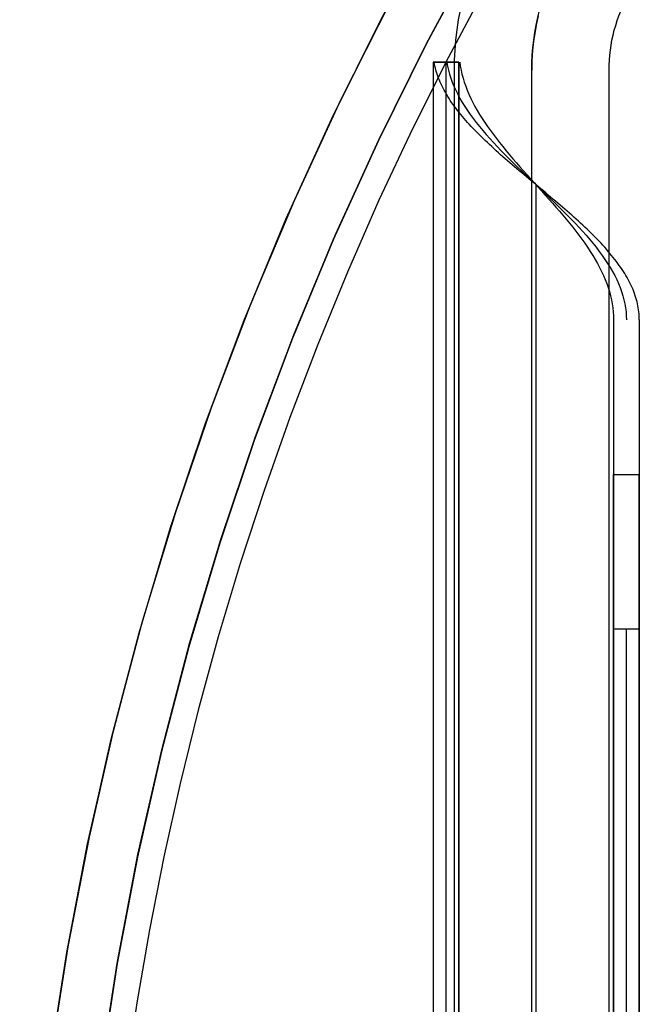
# Model space of a CAD drawing. Header units: millimetres. Extents: x -356 to 356, y -410 to 410.
# Tile 25 of 126: x -62 to -50, y 10 to 29. Entities that reach past the tile are written whole.
import ezdxf

# ---------------------------------------------------------------- set-up
doc = ezdxf.new("R2010")
doc.units = ezdxf.units.MM
doc.header["$MEASUREMENT"] = 0
doc.layers.add('1', color=7, linetype='Continuous')

msp = doc.modelspace()

# ---------------------------------------------------------------- linework, layer by layer
at = {"layer": '1', "color": 252}
for points in [[(-54.062, 27.776), (-54.059, 27.972), (-54.05, 28.168), (-54.033, 28.364), (-54.011, 28.559), (-53.982, 28.753), (-53.947, 28.946), (-53.906, 29.138), (-53.858, 29.329), (-53.804, 29.518), (-53.744, 29.705), (-53.678, 29.889), (-53.606, 30.072), (-53.528, 30.252), (-53.444, 30.43), (-53.354, 30.604), (-53.259, 30.776)], [(-62.5, 0), (-62.464, 2.134), (-62.354, 4.265), (-62.172, 6.392), (-61.918, 8.51), (-61.591, 10.619), (-61.193, 12.716), (-60.723, 14.798), (-60.182, 16.862), (-59.572, 18.907), (-58.891, 20.93), (-58.142, 22.928), (-57.326, 24.9), (-56.442, 26.843), (-55.493, 28.754), (-54.479, 30.632)], [(-61.5, 0), (-61.464, 2.108), (-61.356, 4.213), (-61.175, 6.313), (-60.923, 8.406), (-60.599, 10.489), (-60.204, 12.56), (-59.738, 14.616), (-59.202, 16.655), (-58.596, 18.674), (-57.922, 20.671), (-57.179, 22.644), (-56.37, 24.591), (-55.494, 26.508), (-54.553, 28.394), (-53.548, 30.247)], [(-53.607, 30.142), (-54.605, 28.294), (-55.539, 26.413), (-56.408, 24.502), (-57.212, 22.562), (-57.949, 20.595), (-58.618, 18.605), (-59.219, 16.593), (-59.751, 14.561), (-60.214, 12.513), (-60.606, 10.449), (-60.927, 8.374), (-61.178, 6.289), (-61.357, 4.197), (-61.464, 2.1), (-61.5, 0)], [(-61.5, 0), (-61.464, 2.1), (-61.357, 4.197), (-61.178, 6.289), (-60.927, 8.374), (-60.606, 10.449), (-60.214, 12.513), (-59.751, 14.561), (-59.219, 16.593), (-58.618, 18.605), (-57.949, 20.595), (-57.212, 22.562), (-56.408, 24.502), (-55.539, 26.413), (-54.605, 28.294), (-53.607, 30.142)], [(-52.562, 27.776), (-52.56, 27.923), (-52.553, 28.07), (-52.541, 28.217), (-52.524, 28.363), (-52.502, 28.509), (-52.476, 28.654), (-52.445, 28.798), (-52.409, 28.941), (-52.369, 29.082), (-52.324, 29.222), (-52.274, 29.361), (-52.22, 29.498), (-52.161, 29.633), (-52.098, 29.766), (-52.031, 29.897), (-51.959, 30.026)], [(-52.562, 27.776), (-52.56, 27.923), (-52.553, 28.07), (-52.541, 28.217), (-52.524, 28.363), (-52.502, 28.509), (-52.476, 28.654), (-52.445, 28.798), (-52.409, 28.941), (-52.369, 29.082), (-52.324, 29.222), (-52.274, 29.361), (-52.22, 29.498), (-52.161, 29.633), (-52.098, 29.766), (-52.031, 29.897), (-51.959, 30.026)], [(-53.458, 29.38), (-54.185, 28.017), (-54.875, 26.641), (-55.527, 25.254), (-56.141, 23.858), (-56.717, 22.454), (-57.256, 21.043), (-57.756, 19.627), (-58.22, 18.207), (-58.645, 16.785), (-59.034, 15.362), (-59.386, 13.939), (-59.702, 12.518), (-59.982, 11.1), (-60.226, 9.686), (-60.436, 8.277)], [(-53.458, 29.38), (-54.185, 28.017), (-54.875, 26.641), (-55.527, 25.254), (-56.141, 23.858), (-56.717, 22.454), (-57.256, 21.043), (-57.756, 19.627), (-58.22, 18.207), (-58.645, 16.785), (-59.034, 15.362), (-59.386, 13.939), (-59.702, 12.518), (-59.982, 11.1), (-60.226, 9.686), (-60.436, 8.277)], [(-51.062, 27.776), (-51.061, 27.874), (-51.056, 27.972), (-51.048, 28.07), (-51.037, 28.168), (-51.022, 28.265), (-51.005, 28.361), (-50.984, 28.457), (-50.96, 28.552), (-50.933, 28.647), (-50.903, 28.74), (-50.87, 28.833), (-50.834, 28.924), (-50.795, 29.014), (-50.753, 29.103), (-50.708, 29.19), (-50.66, 29.276)], [(-55.289, 29.143), (-56.266, 27.211), (-57.175, 25.245), (-58.015, 23.249), (-58.785, 21.225), (-59.485, 19.176), (-60.114, 17.104), (-60.671, 15.011), (-61.154, 12.9), (-61.564, 10.774), (-61.901, 8.635), (-62.163, 6.485), (-62.35, 4.328), (-62.462, 2.165), (-62.5, 0)], [(-62.5, 0), (-62.463, 2.143), (-62.353, 4.283), (-62.17, 6.418), (-61.913, 8.545), (-61.584, 10.663), (-61.182, 12.768), (-60.708, 14.858), (-60.163, 16.93), (-59.547, 18.983), (-58.862, 21.013), (-58.107, 23.019), (-57.283, 24.997), (-56.393, 26.947), (-55.436, 28.864)], [(-54.475, 27.935), (-53.975, 27.935)], [(-54.475, 27.935), (-54.475, -27.565)], [(-54.475, 27.935), (-54.475, -27.565)], [(-53.975, 27.935), (-54.475, 27.935)], [(-54.475, 27.935), (-54.475, -27.565)], [(-54.225, -27.565), (-54.225, 27.935)], [(-53.975, 27.935), (-53.975, -27.565)], [(-53.975, -27.565), (-53.975, 27.935)], [(-53.975, 27.935), (-53.975, -27.565)], [(-54.062, -27.823), (-54.062, 27.776)], [(-52.562, -27.823), (-52.562, 27.776)], [(-52.562, -27.823), (-52.562, 27.776)], [(-51.062, -27.823), (-51.062, 27.776)], [(-52.475, -25.18), (-52.475, 25.551)], [(-52.475, -25.18), (-52.475, 25.551)], [(-50.975, 22.935), (-50.975, -22.565)], [(-50.475, 22.935), (-50.475, -22.565)], [(-50.975, 19.935), (-50.475, 19.935)], [(-50.975, -19.565), (-50.975, 19.935)], [(-50.475, -19.565), (-50.475, 19.935)], [(-50.475, 16.935), (-50.975, 16.935)], [(-50.975, -16.565), (-50.975, 16.935)], [(-50.725, -16.565), (-50.725, 16.935)], [(-50.475, 16.935), (-50.475, -16.565)]]:
    msp.add_lwpolyline(points, dxfattribs=at)
at = {"layer": '1', "color": 80}
msp.add_lwpolyline([(-52.437, 28.83), (-52.47, 28.682), (-52.498, 28.532), (-52.521, 28.382), (-52.539, 28.231), (-52.552, 28.08), (-52.56, 27.928), (-52.562, 27.776)], dxfattribs=at)
at = {"layer": '1', "color": 252, "extrusion": (1, 0, 0)}
for points in [[(27.935, -529.777), (27.935, -603.277)], [(27.935, -603.277), (27.935, -529.534)], [(27.935, -603.277), (27.935, -529.777)], [(16.935, -535.777), (22.935, -529.777)], [(16.935, -535.777), (22.935, -529.777)], [(22.935, -529.777), (16.935, -535.777)]]:
    msp.add_lwpolyline(points, dxfattribs=at)
at = {"layer": '1', "color": 252, "extrusion": (0, 1, 0)}
for points in [[(54.456, -529.5), (54.464, -529.569), (54.47, -529.638), (54.474, -529.707), (54.475, -529.777)], [(54.456, -529.5), (53.96, -529.569)], [(53.975, -529.777), (53.974, -529.725), (53.971, -529.673), (53.967, -529.621), (53.96, -529.569)], [(54.062, -530), (54.061, -529.948), (54.059, -529.897), (54.054, -529.845), (54.048, -529.794), (54.04, -529.742), (54.03, -529.692), (54.019, -529.641), (54.006, -529.591), (53.991, -529.541), (53.974, -529.492), (53.956, -529.444), (53.935, -529.396), (53.914, -529.349), (53.891, -529.303), (53.866, -529.257), (53.839, -529.213), (53.811, -529.169), (53.782, -529.127), (53.751, -529.085), (53.719, -529.045), (53.685, -529.005), (53.65, -528.967), (53.614, -528.93), (53.576, -528.895), (53.538, -528.86), (53.498, -528.827), (53.457, -528.796), (53.414, -528.766), (53.371, -528.737), (53.327, -528.71), (53.282, -528.684), (53.236, -528.66), (53.19, -528.638), (53.142, -528.617), (53.094, -528.597), (53.046, -528.58), (52.996, -528.564), (52.946, -528.55), (52.896, -528.538), (52.845, -528.527), (52.794, -528.518), (52.743, -528.511), (52.692, -528.506), (52.64, -528.502), (52.588, -528.5), (52.536, -528.5), (52.485, -528.502), (52.433, -528.506), (52.382, -528.511), (52.33, -528.518), (52.279, -528.527), (52.229, -528.538), (52.178, -528.55), (52.128, -528.564), (52.079, -528.58), (52.03, -528.597), (51.982, -528.617), (51.935, -528.638), (51.888, -528.66), (51.842, -528.684), (51.797, -528.71), (51.753, -528.737), (51.71, -528.766), (51.668, -528.796), (51.627, -528.827), (51.587, -528.86), (51.548, -528.895), (51.511, -528.93), (51.475, -528.967), (51.44, -529.005), (51.406, -529.045), (51.374, -529.085), (51.343, -529.127), (51.313, -529.169), (51.285, -529.213), (51.259, -529.257), (51.234, -529.303), (51.211, -529.349), (51.189, -529.396), (51.169, -529.444), (51.151, -529.492), (51.134, -529.541), (51.119, -529.591), (51.106, -529.641), (51.094, -529.692), (51.085, -529.742), (51.077, -529.794), (51.07, -529.845), (51.066, -529.897), (51.063, -529.948), (51.062, -530)], [(51.062, -530), (51.063, -530.052), (51.066, -530.103), (51.07, -530.155), (51.077, -530.206), (51.085, -530.258), (51.094, -530.308), (51.106, -530.359), (51.119, -530.409), (51.134, -530.459), (51.151, -530.508), (51.169, -530.556), (51.189, -530.604), (51.211, -530.651), (51.234, -530.697), (51.259, -530.743), (51.285, -530.787), (51.313, -530.831), (51.343, -530.873), (51.374, -530.915), (51.406, -530.955), (51.44, -530.995), (51.475, -531.033), (51.511, -531.07), (51.548, -531.105), (51.587, -531.14), (51.627, -531.173), (51.668, -531.204), (51.71, -531.234), (51.753, -531.263), (51.797, -531.29), (51.842, -531.316), (51.888, -531.34), (51.935, -531.362), (51.982, -531.383), (52.03, -531.403), (52.079, -531.42), (52.128, -531.436), (52.178, -531.45), (52.229, -531.462), (52.279, -531.473), (52.33, -531.482), (52.382, -531.489), (52.433, -531.494), (52.485, -531.498), (52.536, -531.5), (52.588, -531.5), (52.64, -531.498), (52.692, -531.494), (52.743, -531.489), (52.794, -531.482), (52.845, -531.473), (52.896, -531.462), (52.946, -531.45), (52.996, -531.436), (53.046, -531.42), (53.094, -531.403), (53.142, -531.383), (53.19, -531.362), (53.236, -531.34), (53.282, -531.316), (53.327, -531.29), (53.371, -531.263), (53.414, -531.234), (53.457, -531.204), (53.498, -531.173), (53.538, -531.14), (53.576, -531.105), (53.614, -531.07), (53.65, -531.033), (53.685, -530.995), (53.719, -530.955), (53.751, -530.915), (53.782, -530.873), (53.811, -530.831), (53.839, -530.787), (53.866, -530.743), (53.891, -530.697), (53.914, -530.651), (53.935, -530.604), (53.956, -530.556), (53.974, -530.508), (53.991, -530.459), (54.006, -530.409), (54.019, -530.359), (54.03, -530.308), (54.04, -530.258), (54.048, -530.206), (54.054, -530.155), (54.059, -530.103), (54.061, -530.052), (54.062, -530)], [(54.216, -528.793), (53.781, -529.039)], [(53.735, -528.223), (53.42, -528.612)], [(53.077, -527.87), (52.927, -528.346)], [(52.336, -527.781), (52.371, -528.28)], [(51.614, -527.971), (51.83, -528.423)], [(51.012, -528.412), (51.378, -528.753)], [(50.614, -529.043), (51.079, -529.227)], [(50.975, -529.777), (50.475, -529.777)]]:
    msp.add_lwpolyline(points, dxfattribs=at)
at = {"layer": '1', "color": 252}
for points in [[(-50.475, 22.935, -529.777), (-50.475, 22.974, -529.73), (-50.477, 23.013, -529.683), (-50.48, 23.053, -529.636), (-50.484, 23.092, -529.589), (-50.489, 23.131, -529.543), (-50.495, 23.17, -529.496), (-50.502, 23.209, -529.45), (-50.51, 23.248, -529.403), (-50.519, 23.287, -529.357), (-50.53, 23.326, -529.312), (-50.541, 23.365, -529.266), (-50.554, 23.404, -529.221), (-50.567, 23.443, -529.176), (-50.582, 23.482, -529.131), (-50.597, 23.521, -529.087), (-50.614, 23.56, -529.043), (-50.632, 23.599, -529), (-50.65, 23.638, -528.957), (-50.67, 23.678, -528.914), (-50.691, 23.717, -528.872), (-50.713, 23.756, -528.831), (-50.735, 23.795, -528.79), (-50.759, 23.834, -528.749), (-50.784, 23.873, -528.709), (-50.809, 23.912, -528.67), (-50.836, 23.951, -528.631), (-50.863, 23.99, -528.593), (-50.891, 24.029, -528.555), (-50.92, 24.068, -528.519), (-50.95, 24.107, -528.482), (-50.981, 24.146, -528.447), (-51.012, 24.185, -528.412), (-51.045, 24.224, -528.378), (-51.078, 24.263, -528.345), (-51.112, 24.303, -528.313), (-51.147, 24.342, -528.281), (-51.182, 24.381, -528.251), (-51.218, 24.42, -528.221), (-51.255, 24.459, -528.192), (-51.293, 24.498, -528.163), (-51.331, 24.537, -528.136), (-51.37, 24.576, -528.11), (-51.409, 24.615, -528.084), (-51.449, 24.654, -528.06), (-51.49, 24.693, -528.036), (-51.531, 24.732, -528.013), (-51.572, 24.771, -527.992), (-51.614, 24.81, -527.971), (-51.657, 24.849, -527.951), (-51.7, 24.888, -527.933), (-51.744, 24.928, -527.915), (-51.787, 24.967, -527.899), (-51.832, 25.006, -527.883), (-51.876, 25.045, -527.868), (-51.921, 25.084, -527.855), (-51.966, 25.123, -527.842), (-52.012, 25.162, -527.831), (-52.058, 25.201, -527.821), (-52.104, 25.24, -527.811), (-52.15, 25.279, -527.803), (-52.196, 25.318, -527.796), (-52.243, 25.357, -527.79), (-52.29, 25.396, -527.785), (-52.336, 25.435, -527.781), (-52.383, 25.474, -527.779), (-52.43, 25.513, -527.777), (-52.477, 25.553, -527.777), (-52.524, 25.592, -527.777), (-52.571, 25.631, -527.779), (-52.618, 25.67, -527.782), (-52.664, 25.709, -527.786), (-52.711, 25.748, -527.791), (-52.757, 25.787, -527.797), (-52.804, 25.826, -527.804), (-52.85, 25.865, -527.812), (-52.896, 25.904, -527.822), (-52.942, 25.943, -527.832), (-52.987, 25.982, -527.843), (-53.032, 26.021, -527.856), (-53.077, 26.06, -527.87), (-53.122, 26.099, -527.884), (-53.166, 26.138, -527.9), (-53.21, 26.178, -527.917), (-53.253, 26.217, -527.935), (-53.296, 26.256, -527.953), (-53.339, 26.295, -527.973), (-53.381, 26.334, -527.994), (-53.423, 26.373, -528.016), (-53.464, 26.412, -528.038), (-53.504, 26.451, -528.062), (-53.544, 26.49, -528.087), (-53.583, 26.529, -528.112), (-53.622, 26.568, -528.139), (-53.66, 26.607, -528.166), (-53.698, 26.646, -528.194), (-53.735, 26.685, -528.223), (-53.771, 26.724, -528.253), (-53.806, 26.763, -528.284), (-53.841, 26.803, -528.316), (-53.875, 26.842, -528.348), (-53.908, 26.881, -528.382), (-53.94, 26.92, -528.416), (-53.972, 26.959, -528.45), (-54.002, 26.998, -528.486), (-54.032, 27.037, -528.522), (-54.061, 27.076, -528.559), (-54.089, 27.115, -528.596), (-54.117, 27.154, -528.635), (-54.143, 27.193, -528.673), (-54.168, 27.232, -528.713), (-54.193, 27.271, -528.753), (-54.216, 27.31, -528.793), (-54.239, 27.349, -528.835), (-54.261, 27.388, -528.876), (-54.281, 27.428, -528.918), (-54.301, 27.467, -528.961), (-54.319, 27.506, -529.004), (-54.337, 27.545, -529.047), (-54.354, 27.584, -529.091), (-54.369, 27.623, -529.136), (-54.384, 27.662, -529.18), (-54.397, 27.701, -529.225), (-54.41, 27.74, -529.27), (-54.421, 27.779, -529.316), (-54.431, 27.818, -529.362), (-54.44, 27.857, -529.408), (-54.449, 27.896, -529.454), (-54.456, 27.935, -529.5)], [(-54.208, 27.935, -529.535), (-54.195, 27.857, -529.454), (-54.178, 27.779, -529.374), (-54.157, 27.701, -529.294), (-54.132, 27.623, -529.216), (-54.104, 27.545, -529.139), (-54.073, 27.467, -529.063), (-54.037, 27.388, -528.989), (-53.999, 27.31, -528.916), (-53.957, 27.232, -528.846), (-53.911, 27.154, -528.777), (-53.863, 27.076, -528.711), (-53.811, 26.998, -528.647), (-53.757, 26.92, -528.586), (-53.7, 26.842, -528.527), (-53.64, 26.763, -528.471), (-53.577, 26.685, -528.417), (-53.512, 26.607, -528.367), (-53.445, 26.529, -528.32), (-53.375, 26.451, -528.276), (-53.304, 26.373, -528.236), (-53.231, 26.295, -528.199), (-53.156, 26.217, -528.165), (-53.08, 26.138, -528.135), (-53.002, 26.06, -528.108), (-52.923, 25.982, -528.085), (-52.843, 25.904, -528.066), (-52.763, 25.826, -528.051), (-52.681, 25.748, -528.039), (-52.6, 25.67, -528.031), (-52.518, 25.592, -528.027), (-52.436, 25.513, -528.027), (-52.354, 25.435, -528.031), (-52.272, 25.357, -528.038), (-52.191, 25.279, -528.05), (-52.11, 25.201, -528.065), (-52.03, 25.123, -528.084), (-51.951, 25.045, -528.107), (-51.873, 24.967, -528.133), (-51.797, 24.888, -528.163), (-51.722, 24.81, -528.197), (-51.649, 24.732, -528.234), (-51.577, 24.654, -528.274), (-51.508, 24.576, -528.318), (-51.44, 24.498, -528.365), (-51.375, 24.42, -528.415), (-51.313, 24.342, -528.468), (-51.253, 24.263, -528.524), (-51.195, 24.185, -528.583), (-51.141, 24.107, -528.644), (-51.089, 24.029, -528.708), (-51.04, 23.951, -528.774), (-50.995, 23.873, -528.843), (-50.953, 23.795, -528.913), (-50.914, 23.717, -528.985), (-50.879, 23.638, -529.059), (-50.847, 23.56, -529.135), (-50.818, 23.482, -529.212), (-50.794, 23.404, -529.29), (-50.773, 23.326, -529.37), (-50.756, 23.248, -529.45), (-50.742, 23.17, -529.531), (-50.733, 23.092, -529.613), (-50.727, 23.013, -529.695), (-50.725, 22.935, -529.777)], [(-53.96, 27.935, -529.569), (-53.949, 27.857, -529.5), (-53.934, 27.779, -529.431), (-53.917, 27.701, -529.363), (-53.896, 27.623, -529.296), (-53.871, 27.545, -529.23), (-53.844, 27.467, -529.165), (-53.814, 27.388, -529.101), (-53.781, 27.31, -529.039), (-53.745, 27.232, -528.979), (-53.706, 27.154, -528.92), (-53.665, 27.076, -528.863), (-53.62, 26.998, -528.808), (-53.574, 26.92, -528.756), (-53.525, 26.842, -528.705), (-53.473, 26.763, -528.657), (-53.42, 26.685, -528.612), (-53.364, 26.607, -528.569), (-53.306, 26.529, -528.528), (-53.247, 26.451, -528.491), (-53.186, 26.373, -528.456), (-53.123, 26.295, -528.424), (-53.059, 26.217, -528.395), (-52.993, 26.138, -528.369), (-52.927, 26.06, -528.346), (-52.859, 25.982, -528.327), (-52.791, 25.904, -528.31), (-52.722, 25.826, -528.297), (-52.652, 25.748, -528.287), (-52.582, 25.67, -528.281), (-52.512, 25.592, -528.277), (-52.441, 25.513, -528.277), (-52.371, 25.435, -528.28), (-52.301, 25.357, -528.287), (-52.231, 25.279, -528.297), (-52.162, 25.201, -528.31), (-52.094, 25.123, -528.326), (-52.026, 25.045, -528.345), (-51.959, 24.967, -528.368), (-51.894, 24.888, -528.394), (-51.83, 24.81, -528.423), (-51.767, 24.732, -528.454), (-51.705, 24.654, -528.489), (-51.646, 24.576, -528.526), (-51.588, 24.498, -528.567), (-51.532, 24.42, -528.61), (-51.479, 24.342, -528.655), (-51.427, 24.263, -528.703), (-51.378, 24.185, -528.753), (-51.331, 24.107, -528.806), (-51.287, 24.029, -528.861), (-51.245, 23.951, -528.917), (-51.206, 23.873, -528.976), (-51.17, 23.795, -529.036), (-51.137, 23.717, -529.098), (-51.107, 23.638, -529.162), (-51.079, 23.56, -529.227), (-51.055, 23.482, -529.293), (-51.034, 23.404, -529.36), (-51.016, 23.326, -529.428), (-51.001, 23.248, -529.497), (-50.99, 23.17, -529.566), (-50.981, 23.092, -529.636), (-50.976, 23.013, -529.706), (-50.975, 22.935, -529.777)]]:
    msp.add_polyline3d(points, dxfattribs=at)

doc.saveas('drawing.dxf')
